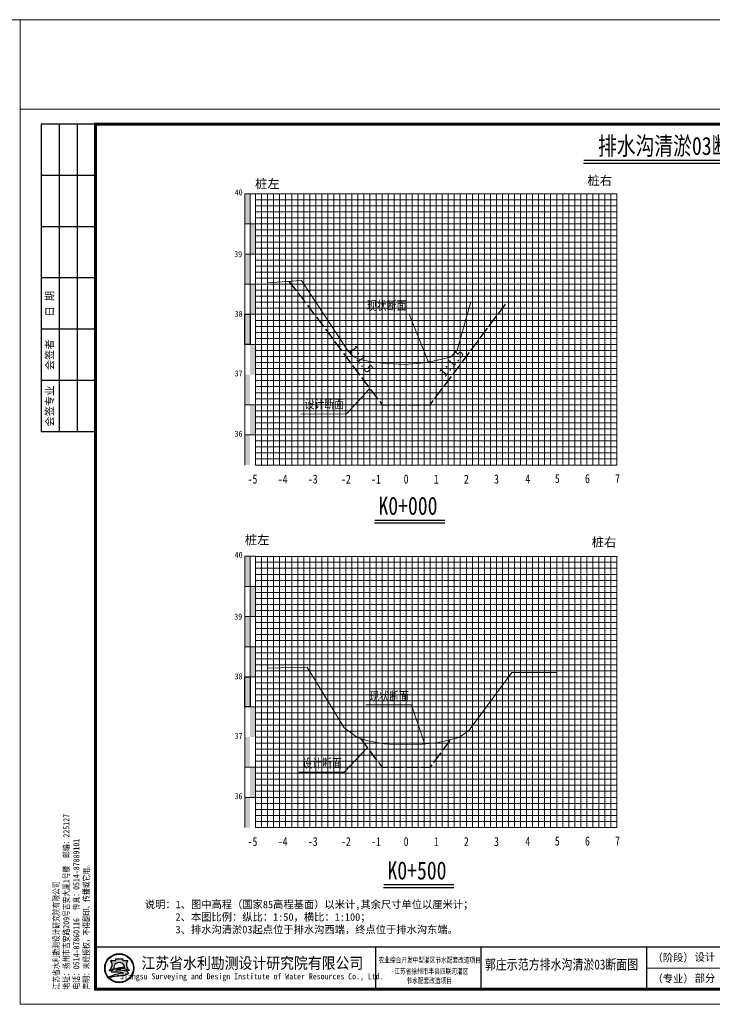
# Model space of a CAD drawing. Extents: x 464172 to 473094, y 3847158 to 3855433.
# Tile 92 of 98: x 470703 to 470933, y 3852704 to 3853030. Entities that reach past the tile are written whole.
import ezdxf
from ezdxf.enums import TextEntityAlignment as Align

# ---------------------------------------------------------------- set-up
doc = ezdxf.new("R2010")
doc.units = 0
doc.linetypes.add('4415', pattern=[5, 4, -1])
doc.layers.get('0').update_dxf_attribs({"linetype": 'CONTINUOUS'})
for name, color, linetype, lineweight in [('2', 61, 'CONTINUOUS', 30), ('3', 8, 'CONTINUOUS', 5), ('文字', 7, 'CONTINUOUS', 15)]:
    doc.layers.add(name, color=color, linetype=linetype, lineweight=lineweight)
for name, color, linetype in [('DIMTEX', 7, 'CONTINUOUS'), ('DMX', 1, 'CONTINUOUS'), ('断面', 7, 'CONTINUOUS')]:
    doc.layers.add(name, color=color, linetype=linetype)
doc.styles.add('-仿宋_GB2312', font='FangSong_GB2312.ttf')
doc.styles.add('LYJFS', font='times.ttf', dxfattribs={"width": 0.7})
doc.styles.add('STYLE2', font='txt', dxfattribs={"width": 0.8})
doc.styles.add('仿宋', font='FangSong_GB2312.ttf', dxfattribs={"width": 0.8})
doc.styles.add('仿宋体', font='FangSong_GB2312.ttf', dxfattribs={"width": 0.8})
doc.styles.add('宋体', font='txt')
doc.styles.add('等线体', font='simhei.ttf')

# ---------------------------------------------------------------- blocks, each defined once
blk = doc.blocks.new('TK')
h = blk.add_hatch(color=152)
h.dxf.hatch_style = 1
h.paths.add_polyline_path([(37.76634519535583, 12, 1), (28.08865389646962, 12, 1)])
h.paths.add_polyline_path([(37.60348109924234, 12, 1), (28.2515179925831, 12, 1)], flags=16)
h = blk.add_hatch(color=152)
h.dxf.hatch_style = 1
edge = h.paths.add_edge_path()
edge.add_arc((34.80941884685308, 9.57513306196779), 1.461698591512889, 43.31770961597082, 70.37003522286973)
edge.add_arc((33.42980450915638, 5.707128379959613), 5.568375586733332, 70.37003522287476, 84.52854590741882)
edge.add_arc((32.84297213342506, -0.4193509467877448), 11.72289597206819, 84.5285459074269, 95.17746754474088)
edge.add_arc((32.98455917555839, 9.871856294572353), 1.831337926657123, 111.7965680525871, 130.9174013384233, ccw=False)
edge.add_arc((34.88031159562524, 5.13131362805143), 6.936886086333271, 98.84274785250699, 111.79656805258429, ccw=False)
edge.add_arc((35.94667124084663, -1.723120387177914), 13.873772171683, 95.21036804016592, 98.84274785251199, ccw=False)
edge.add_ellipse((32.92749954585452, 12.29239219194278), major_axis=(-1.773815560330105, 0), ratio=0.8776980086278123, start_angle=172.6538623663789, end_angle=176.9129867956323)
edge.add_arc((34.51986391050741, 1.961408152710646), 10.24870363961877, 88.99992913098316, 98.52267106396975)
edge.add_arc((34.12653419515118, 4.586133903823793), 7.594670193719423, 98.5226710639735, 116.8491039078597)
edge.add_arc((31.25213164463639, 10.26438648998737), 1.230336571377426, 116.8491039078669, 139.2900683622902)
edge.add_arc((30.4676556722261, 10.93937889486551), 0.1954369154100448, 139.2900683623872, 263.050638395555)
edge.add_arc((30.65080526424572, 12.44199033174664), 1.70916902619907, 263.0506383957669, 272.136251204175)
edge.add_arc((31.81845295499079, -18.86063964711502), 29.61523112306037, 88.46268833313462, 92.13625120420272, ccw=False)
edge.add_arc((32.47617160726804, 5.646726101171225), 5.099041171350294, 68.07113774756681, 88.46268833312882, ccw=False)
edge.add_arc((36.58583429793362, -10.91731876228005), 21.4080615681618, 95.91294384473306, 98.79521578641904)
edge.add_arc((35.21854840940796, -2.080308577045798), 12.46590188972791, 98.79521578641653, 117.8496747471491)
edge.add_arc((93.71745628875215, -228.4932874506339), 245.9934265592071, 104.7703900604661, 105.15790668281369, ccw=False)
edge.add_line((31.00239690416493, 9.371353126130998), (30.1988762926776, 9.045501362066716))
edge.add_arc((51.56004769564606, -88.12407086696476), 99.48982566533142, 100.90627282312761, 102.39834375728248, ccw=False)
edge.add_line((32.73627937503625, 9.568770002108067), (32.12568198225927, 9.380185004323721))
edge.add_arc((29.81630978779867, 37.97211086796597), 28.68503833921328, 274.6177604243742, 279.6944367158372)
edge.add_arc((33.87653895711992, 14.20489681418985), 4.573507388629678, 279.694436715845, 287.6119267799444)
edge.add_arc((34.76080719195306, 11.41934212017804), 1.650966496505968, 287.6119267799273, 311.5140981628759)
edge.add_arc((35.67269695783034, 10.38914913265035), 0.2751610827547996, 311.5140981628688, 403.3177096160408)
edge = h.paths.add_edge_path()
edge.add_arc((37.34861352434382, 13.13700107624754), 2.066422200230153, 138.9741968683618, 204.1180883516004, ccw=False)
edge.add_line((35.78967558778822, 14.49339822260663), (34.09257231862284, 14.49339822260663))
edge.add_line((34.09257231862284, 14.49339822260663), (34.09257231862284, 15.08006279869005))
edge.add_line((34.09257231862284, 15.08006279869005), (31.76242677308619, 15.08006279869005))
edge.add_line((31.76242677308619, 15.08006279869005), (31.76242677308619, 14.49339822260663))
edge.add_line((31.76242677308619, 14.49339822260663), (30.06532350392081, 14.49339822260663))
edge.add_arc((28.50638556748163, 13.13700107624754), 2.066422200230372, -24.118088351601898, 41.0258031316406, ccw=False)
edge.add_arc((26.96985351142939, 13.82490731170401), 3.749914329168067, 314.34412131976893, 335.8819116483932, ccw=False)
edge.add_arc((28.92445619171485, 14.17747440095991), 3.106664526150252, 282.3877277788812, 290.1465811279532)
edge.add_arc((25.86021252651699, 22.52986678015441), 12.00340818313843, 290.1465811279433, 296.6495194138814)
edge.add_ellipse((32.92749954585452, 12.29239219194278), major_axis=(-1.773815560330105, 0), ratio=0.8776980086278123, start_angle=176.9129867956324, end_angle=378.37473811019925, ccw=False)
edge.add_ellipse((32.92749954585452, 12.29239219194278), major_axis=(-1.773815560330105, 0), ratio=0.8776980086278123, start_angle=172.653862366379, end_angle=176.9129867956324, ccw=False)
edge.add_ellipse((32.92749954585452, 12.29239219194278), major_axis=(-1.773815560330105, 0), ratio=0.8776980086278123, start_angle=161.6252618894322, end_angle=172.653862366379, ccw=False)
edge.add_arc((39.99478656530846, 22.52986678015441), 12.00340818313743, 243.3504805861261, 249.853418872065)
edge.add_arc((36.93054290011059, 14.17747440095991), 3.106664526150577, 249.8534188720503, 257.61227222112)
edge.add_arc((38.88514558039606, 13.82490731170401), 3.74991432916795, 204.1180883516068, 225.6558786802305, ccw=False)
at = {"lineweight": 0}
for p, q in [((0, 0), (0, 297)), ((0, 297), (420, 297)), ((420, 297), (420, 0)), ((415, 12), (208, 12)), ((420, 0), (0, 0))]:
    blk.add_line(p, q, dxfattribs=at)
for p, q in [((25, 292), (7, 292)), ((7, 292), (7, 190)), ((13, 292), (13, 190)), ((19, 292), (19, 190)), ((25, 275), (7, 275)), ((25, 258), (7, 258)), ((25, 241), (7, 241)), ((25, 224), (7, 224)), ((25, 207), (7, 207)), ((25, 190), (7, 190)), ((118, 19), (118, 5)), ((153, 19), (153, 5)), ((208, 19), (208, 5)), ((234, 19), (234, 5)), ((253, 19), (253, 5)), ((272, 19), (272, 5)), ((291, 19), (291, 5)), ((310, 19), (310, 5)), ((329, 19), (329, 5)), ((348, 19), (348, 5)), ((366, 19), (366, 5)), ((383, 12), (383, 5))]:
    blk.add_line(p, q)
at = {"lineweight": 0, "const_width": 1}
blk.add_lwpolyline([(25, 292), (415, 292), (415, 5), (25, 5)], close=True, dxfattribs=at)
at = {"lineweight": 0, "const_width": 0.4}
blk.add_lwpolyline([(415, 19), (25, 19)], dxfattribs=at)
at = {"color": 152}
for points in [[(31.24412181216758, 11.80161767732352, -0.02838203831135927), (29.99446309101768, 11.26089254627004, -0.03386732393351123), (29.59091690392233, 11.14313846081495, 0.09425397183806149), (30.39241989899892, 12.29262248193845, 0.2921547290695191), (30.06532350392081, 14.49339822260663), (31.76242677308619, 14.49339822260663), (31.76242677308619, 15.08006279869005), (34.09257231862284, 15.08006279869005), (34.09257231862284, 14.49339822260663), (35.78967558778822, 14.49339822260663, 0.29215472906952), (35.46257919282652, 12.29262248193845, 0.09425397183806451), (36.2640821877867, 11.14313846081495, -0.03386732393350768), (35.86053600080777, 11.26089254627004, -0.02838203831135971), (34.61087727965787, 11.80161767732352)], [(34.69874112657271, 12.20855064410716, 0.04157472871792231), (33.0009984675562, 12.09693843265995, 0.08013502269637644), (30.6964595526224, 11.36209164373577, 0.09823132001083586), (30.31951032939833, 11.06684867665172, 0.599439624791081), (30.44400935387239, 10.74537776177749, 0.03966424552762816), (30.71451621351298, 10.73400916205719, -0.01603031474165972), (32.61296833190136, 10.7439319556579, -0.08921046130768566), (34.38043466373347, 10.37684270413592, 0.01257694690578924), (33.31247064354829, 10.23900867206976, 0.08333285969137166), (29.39506013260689, 8.941746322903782, -0.001690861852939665), (31.00239690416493, 9.371353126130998), (30.1988762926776, 9.045501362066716, -0.006510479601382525), (32.73627937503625, 9.568770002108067), (32.12568198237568, 9.380185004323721, 0.02215480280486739), (34.64668864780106, 9.696699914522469, 0.03456031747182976), (35.26033732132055, 9.845760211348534, 0.1046726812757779), (35.85507491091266, 10.18311053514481, 0.4234638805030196), (35.87289335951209, 10.57792154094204, 0.1185893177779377), (35.30046801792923, 10.95188049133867, 0.06185687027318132), (33.96074808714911, 11.25013348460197, 0.04649815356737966), (31.78508714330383, 11.25571519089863, -0.08362449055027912), (32.30456102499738, 11.57226833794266, -0.05658197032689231), (33.81395195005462, 11.9857476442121, -0.01585057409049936), (34.68675527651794, 12.09332510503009)]]:
    blk.add_lwpolyline(points, format="xyb", dxfattribs=at)
for radius in [4.838845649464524, 4.675981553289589]:
    blk.add_circle((32.92749954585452, 12), radius, dxfattribs=at)
blk.add_arc((34.88031159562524, 5.13131362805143), 6.936886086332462, 98.84274785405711, 111.7965680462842, dxfattribs=at)
for start_param, end_param in [(2.820892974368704, 6.603884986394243), (3.013378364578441, 3.087714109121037)]:
    blk.add_ellipse((32.92749954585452, 12.29239219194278), major_axis=(-1.773815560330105, 0), ratio=0.8776980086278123, start_param=start_param, end_param=end_param, dxfattribs=at)
at = {"style": '宋体'}
for s, height, width, p in [('江苏省水利勘测设计研究院有限公司', 3.75, 0.9, (77.12731924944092, 13.75084589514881)), ('农业综合开发中型灌区节水配套改造项目', 1.8, 0.75, (136, 14.74047347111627)), ('Jiangsu Surveying and Design Institute of Water Resources Co., Ltd.', 2, 0.8, (76.9551912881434, 9.01340379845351)), ('-江苏省徐州市丰县四联河灌区', 1.8, 0.75, (136, 11.02926161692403)), ('节水配套改造项目', 1.8, 0.75, (135.8399052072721, 7.880905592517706))]:
    blk.add_text(s, height=height, dxfattribs=dict(at, width=width)).set_placement(p, align=Align.MIDDLE)
at = {"style": 'LYJFS'}
for s, p in [('（阶段）', (216.8339300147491, 15.5)), ('（专业）', (216.8339300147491, 8.5))]:
    blk.add_text(s, height=2.5, dxfattribs=at).set_placement(p, align=Align.MIDDLE_CENTER)
at = {"style": '仿宋'}
blk.add_text('2018.05', height=2.5, dxfattribs=at).set_placement((357, 8.5), align=Align.MIDDLE)
at = {"rotation": 90}
for s, insert, char_height, attachment_point, style in [('日 期', (10, 232.5), 2.5, 5, '宋体'), ('会签者', (10, 215.5), 2.5, 5, '宋体'), ('会签专业', (10, 198.5), 2.5, 5, '宋体'), ('江苏省水利勘测设计研究院有限公司\\P地址：扬州市吉安路209号吉安大厦1号楼  邮编：225127\\P电话：0514-87860116  传真：0514-87889101\\P声明：未经授权，不得翻印、传播或它用。', (23.29513194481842, 4.918324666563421), 2, 7, '仿宋')]:
    blk.add_mtext(s, dxfattribs=dict(at, insert=insert, char_height=char_height, attachment_point=attachment_point, style=style))
at = {"char_height": 2.5, "attachment_point": 5, "style": '宋体'}
for s, insert in [('设计', (227.4021536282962, 15.5)), ('批 准', (243.5, 15.5)), ('核 定', (262.4375, 15.47222222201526)), ('审 查', (281.4305555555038, 15.47328627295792)), ('校 核', (300.4652777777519, 15.54328155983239)), ('设 计', (319.4722222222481, 15.59333057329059)), ('制 图', (338.4166666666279, 15.4779241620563)), ('日 期', (357, 15.5)), ('甲级设计证书编号A132012666', (390.5, 15.5)), ('部分', (227.4021536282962, 8.5)), ('图 号', (374.5, 8.5))]:
    blk.add_mtext(s, dxfattribs=dict(at, insert=insert))

msp = doc.modelspace()

# ---------------------------------------------------------------- hatches: boundary and pattern name
at = {"linetype": 'Continuous'}
for points in [[(470777.4985651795, 3852972.531381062), (470779.2985651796, 3852972.531381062), (470779.2985651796, 3852962.531381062), (470777.4985651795, 3852962.531381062)], [(470779.2985651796, 3852962.531381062), (470781.0985651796, 3852962.531381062), (470781.0985651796, 3852952.531381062), (470779.2985651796, 3852952.531381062)], [(470777.4985651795, 3852952.531381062), (470779.2985651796, 3852952.531381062), (470779.2985651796, 3852942.531381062), (470777.4985651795, 3852942.531381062)], [(470779.2985651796, 3852942.531381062), (470781.0985651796, 3852942.531381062), (470781.0985651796, 3852932.531381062), (470779.2985651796, 3852932.531381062)], [(470777.4985651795, 3852932.531381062), (470779.2985651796, 3852932.531381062), (470779.2985651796, 3852922.531381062), (470777.4985651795, 3852922.531381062)], [(470779.2985651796, 3852922.531381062), (470781.0985651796, 3852922.531381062), (470781.0985651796, 3852912.531381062), (470779.2985651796, 3852912.531381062)], [(470777.4985651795, 3852912.531381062), (470779.2985651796, 3852912.531381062), (470779.2985651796, 3852902.531381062), (470777.4985651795, 3852902.531381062)], [(470779.3049259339, 3852902.556106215), (470781.104925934, 3852902.556106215), (470781.104925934, 3852892.556106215), (470779.3049259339, 3852892.556106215)], [(470777.4985651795, 3852892.527316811), (470779.2985651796, 3852892.527316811), (470779.2985651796, 3852882.527316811), (470777.4985651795, 3852882.527316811)], [(470777.4985651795, 3852852.252054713), (470779.2985651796, 3852852.252054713), (470779.2985651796, 3852842.252054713), (470777.4985651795, 3852842.252054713)], [(470779.2985651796, 3852842.252054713), (470781.0985651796, 3852842.252054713), (470781.0985651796, 3852832.252054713), (470779.2985651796, 3852832.252054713)], [(470777.4985651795, 3852832.252054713), (470779.2985651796, 3852832.252054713), (470779.2985651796, 3852822.252054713), (470777.4985651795, 3852822.252054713)], [(470779.2985651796, 3852822.252054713), (470781.0985651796, 3852822.252054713), (470781.0985651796, 3852812.252054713), (470779.2985651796, 3852812.252054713)], [(470777.4985651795, 3852812.252054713), (470779.2985651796, 3852812.252054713), (470779.2985651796, 3852802.252054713), (470777.4985651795, 3852802.252054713)], [(470779.2985651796, 3852802.252054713), (470781.0985651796, 3852802.252054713), (470781.0985651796, 3852792.252054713), (470779.2985651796, 3852792.252054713)], [(470777.4985651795, 3852792.252054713), (470779.2985651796, 3852792.252054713), (470779.2985651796, 3852782.252054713), (470777.4985651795, 3852782.252054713)], [(470779.3049259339, 3852782.276779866), (470781.104925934, 3852782.276779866), (470781.104925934, 3852772.276779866), (470779.3049259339, 3852772.276779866)], [(470777.4985651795, 3852772.247990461), (470779.2985651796, 3852772.247990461), (470779.2985651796, 3852762.247990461), (470777.4985651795, 3852762.247990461)]]:
    msp.add_hatch(color=7, dxfattribs=at).paths.add_polyline_path(points)

# ---------------------------------------------------------------- linework, layer by layer
at = {"lineweight": 0}
for p, q in [((470240.8908340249, 3853030.298726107), (470702.9139340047, 3853030.298726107)), ((470702.9139340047, 3853030.298726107), (470702.9139340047, 3852703.582391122))]:
    msp.add_line(p, q, dxfattribs=at)
at = {"color": 1, "linetype": '4415', "lineweight": 30, "flags": 128}
for points in [[(470792.204032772, 3852943.476710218), (470796.0985651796, 3852938.531381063), (470796.0985651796, 3852938.531381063), (470823.0985651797, 3852902.531381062), (470839.0985651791, 3852902.531381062), (470864.6555651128, 3852936.607380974)], [(470815.9103728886, 3852791.836311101), (470823.0985651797, 3852782.252054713), (470839.0985651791, 3852782.252054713), (470846.0415847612, 3852791.509414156)]]:
    msp.add_lwpolyline(points, dxfattribs=at)
at = {"linetype": 'Continuous', "flags": 128}
for points in [[(470777.4985651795, 3852932.531381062), (470779.2985651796, 3852932.531381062), (470779.2985651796, 3852922.531381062), (470777.4985651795, 3852922.531381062)], [(470777.4985651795, 3852812.252054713), (470779.2985651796, 3852812.252054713), (470779.2985651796, 3852802.252054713), (470777.4985651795, 3852802.252054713)]]:
    msp.add_lwpolyline(points, close=True, dxfattribs=at)
at = {"linetype": 'Continuous', "lineweight": 20, "flags": 128}
for points in [[(470838.445326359, 3852916.851577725), (470832.0993884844, 3852932.626608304), (470816.9479988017, 3852932.600295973)], [(470818.8844094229, 3852907.811986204), (470811.3142476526, 3852899.477528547), (470796.1628579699, 3852899.451216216)], [(470837.0985651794, 3852790.442029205), (470832.8930854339, 3852802.978995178), (470817.7416957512, 3852802.952682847)], [(470818.3208395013, 3852788.76265602), (470810.5704476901, 3852780.614959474), (470795.4190580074, 3852780.588647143)]]:
    msp.add_lwpolyline(points, dxfattribs=at)
at = {"layer": '2', "color": 7, "lineweight": 15}
for points in [[(470781.0985651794, 3852972.465280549), (470901.0985651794, 3852972.465280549)], [(470791.0985651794, 3852972.531381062), (470791.0985651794, 3852882.531381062)], [(470801.0985651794, 3852972.531381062), (470801.0985651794, 3852882.531381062)], [(470811.0985651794, 3852972.531381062), (470811.0985651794, 3852882.531381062)], [(470821.0985651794, 3852972.531381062), (470821.0985651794, 3852882.531381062)], [(470841.0985651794, 3852972.531381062), (470841.0985651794, 3852882.531381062)], [(470851.0985651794, 3852972.531381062), (470851.0985651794, 3852882.531381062)], [(470861.0985651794, 3852972.531381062), (470861.0985651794, 3852882.531381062)], [(470871.0985651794, 3852972.531381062), (470871.0985651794, 3852882.531381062)], [(470881.0985651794, 3852972.531381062), (470881.0985651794, 3852882.531381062)], [(470891.0985651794, 3852972.531381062), (470891.0985651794, 3852882.531381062)], [(470901.0985651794, 3852972.531381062), (470901.0985651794, 3852882.531381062)], [(470781.0985651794, 3852962.531381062), (470901.0985651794, 3852962.531381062)], [(470781.0985651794, 3852952.531381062), (470901.0985651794, 3852952.531381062)], [(470781.0985651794, 3852942.531381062), (470901.0985651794, 3852942.531381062)], [(470781.0985651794, 3852932.531381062), (470901.0985651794, 3852932.531381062)], [(470781.0985651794, 3852912.531381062), (470901.0985651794, 3852912.531381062)], [(470781.0985651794, 3852882.531381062), (470901.0985651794, 3852882.531381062)], [(470781.0985651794, 3852852.185954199), (470901.0985651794, 3852852.185954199)], [(470791.0985651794, 3852852.252054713), (470791.0985651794, 3852762.252054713)], [(470801.0985651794, 3852852.252054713), (470801.0985651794, 3852762.252054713)], [(470811.0985651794, 3852852.252054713), (470811.0985651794, 3852762.252054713)], [(470821.0985651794, 3852852.252054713), (470821.0985651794, 3852762.252054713)], [(470841.0985651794, 3852852.252054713), (470841.0985651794, 3852762.252054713)], [(470851.0985651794, 3852852.252054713), (470851.0985651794, 3852762.252054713)], [(470861.0985651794, 3852852.252054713), (470861.0985651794, 3852762.252054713)], [(470871.0985651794, 3852852.252054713), (470871.0985651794, 3852762.252054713)], [(470881.0985651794, 3852852.252054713), (470881.0985651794, 3852762.252054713)], [(470891.0985651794, 3852852.252054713), (470891.0985651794, 3852762.252054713)], [(470901.0985651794, 3852852.252054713), (470901.0985651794, 3852762.252054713)], [(470781.0985651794, 3852842.252054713), (470901.0985651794, 3852842.252054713)], [(470781.0985651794, 3852832.252054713), (470901.0985651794, 3852832.252054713)], [(470781.0985651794, 3852822.252054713), (470901.0985651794, 3852822.252054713)], [(470781.0985651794, 3852812.252054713), (470901.0985651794, 3852812.252054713)], [(470781.0985651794, 3852792.252054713), (470901.0985651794, 3852792.252054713)], [(470781.0985651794, 3852762.252054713), (470901.0985651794, 3852762.252054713)]]:
    msp.add_lwpolyline(points, dxfattribs=at)
at = {"layer": '2', "color": 3, "lineweight": 15}
for points in [[(470831.0985651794, 3852972.531381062), (470831.0985651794, 3852882.531381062)], [(470831.0985651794, 3852852.252054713), (470831.0985651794, 3852762.252054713)]]:
    msp.add_lwpolyline(points, dxfattribs=at)
at = {"layer": '2', "color": 7, "lineweight": 15, "flags": 128}
for points in [[(470781.0985651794, 3852922.531381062), (470901.0985651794, 3852922.531381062)], [(470781.0985651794, 3852802.252054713), (470901.0985651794, 3852802.252054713)]]:
    msp.add_lwpolyline(points, dxfattribs=at)
at = {"layer": '2', "color": 0, "lineweight": 15}
for points in [[(470781.0985651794, 3852902.531381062), (470901.0985651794, 3852902.531381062)], [(470781.0985651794, 3852892.531381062), (470901.0985651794, 3852892.531381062)], [(470781.0985651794, 3852782.252054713), (470901.0985651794, 3852782.252054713)], [(470781.0985651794, 3852772.252054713), (470901.0985651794, 3852772.252054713)]]:
    msp.add_lwpolyline(points, dxfattribs=at)
at = {"layer": '3', "lineweight": 5}
for points in [[(470783.0985651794, 3852972.531381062), (470783.0985651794, 3852882.531381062)], [(470785.0985651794, 3852972.531381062), (470785.0985651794, 3852882.531381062)], [(470787.0985651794, 3852972.531381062), (470787.0985651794, 3852882.531381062)], [(470789.0985651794, 3852972.531381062), (470789.0985651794, 3852882.531381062)], [(470793.0985651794, 3852972.531381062), (470793.0985651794, 3852882.531381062)], [(470795.0985651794, 3852972.531381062), (470795.0985651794, 3852882.531381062)], [(470797.0985651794, 3852972.531381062), (470797.0985651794, 3852882.531381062)], [(470799.0985651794, 3852972.531381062), (470799.0985651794, 3852882.531381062)], [(470803.0985651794, 3852972.531381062), (470803.0985651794, 3852882.531381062)], [(470805.0985651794, 3852972.531381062), (470805.0985651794, 3852882.531381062)], [(470807.0985651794, 3852972.531381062), (470807.0985651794, 3852882.531381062)], [(470809.0985651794, 3852972.531381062), (470809.0985651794, 3852882.531381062)], [(470813.0985651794, 3852972.531381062), (470813.0985651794, 3852882.531381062)], [(470815.0985651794, 3852972.531381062), (470815.0985651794, 3852882.531381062)], [(470817.0985651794, 3852972.531381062), (470817.0985651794, 3852882.531381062)], [(470819.0985651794, 3852972.531381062), (470819.0985651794, 3852882.531381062)], [(470823.0985651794, 3852972.531381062), (470823.0985651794, 3852882.531381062)], [(470825.0985651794, 3852972.531381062), (470825.0985651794, 3852882.531381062)], [(470827.0985651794, 3852972.531381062), (470827.0985651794, 3852882.531381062)], [(470829.0985651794, 3852972.531381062), (470829.0985651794, 3852882.531381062)], [(470833.0985651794, 3852972.531381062), (470833.0985651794, 3852882.531381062)], [(470835.0985651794, 3852972.531381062), (470835.0985651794, 3852882.531381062)], [(470837.0985651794, 3852972.531381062), (470837.0985651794, 3852882.531381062)], [(470839.0985651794, 3852972.531381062), (470839.0985651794, 3852882.531381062)], [(470843.0985651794, 3852972.531381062), (470843.0985651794, 3852882.531381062)], [(470845.0985651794, 3852972.531381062), (470845.0985651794, 3852882.531381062)], [(470847.0985651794, 3852972.531381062), (470847.0985651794, 3852882.531381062)], [(470849.0985651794, 3852972.531381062), (470849.0985651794, 3852882.531381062)], [(470853.0985651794, 3852972.531381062), (470853.0985651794, 3852882.531381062)], [(470855.0985651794, 3852972.531381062), (470855.0985651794, 3852882.531381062)], [(470857.0985651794, 3852972.531381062), (470857.0985651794, 3852882.531381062)], [(470859.0985651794, 3852972.531381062), (470859.0985651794, 3852882.531381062)], [(470863.0985651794, 3852972.531381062), (470863.0985651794, 3852882.531381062)], [(470865.0985651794, 3852972.531381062), (470865.0985651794, 3852882.531381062)], [(470867.0985651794, 3852972.531381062), (470867.0985651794, 3852882.531381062)], [(470869.0985651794, 3852972.531381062), (470869.0985651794, 3852882.531381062)], [(470873.0985651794, 3852972.531381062), (470873.0985651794, 3852882.531381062)], [(470875.0985651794, 3852972.531381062), (470875.0985651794, 3852882.531381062)], [(470877.0985651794, 3852972.531381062), (470877.0985651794, 3852882.531381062)], [(470879.0985651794, 3852972.531381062), (470879.0985651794, 3852882.531381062)], [(470883.0985651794, 3852972.531381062), (470883.0985651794, 3852882.531381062)], [(470885.0985651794, 3852972.531381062), (470885.0985651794, 3852882.531381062)], [(470887.0985651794, 3852972.531381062), (470887.0985651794, 3852882.531381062)], [(470889.0985651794, 3852972.531381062), (470889.0985651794, 3852882.531381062)], [(470893.0985651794, 3852972.531381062), (470893.0985651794, 3852882.531381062)], [(470895.0985651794, 3852972.531381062), (470895.0985651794, 3852882.531381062)], [(470897.0985651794, 3852972.531381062), (470897.0985651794, 3852882.531381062)], [(470899.0985651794, 3852972.531381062), (470899.0985651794, 3852882.531381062)], [(470781.0985651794, 3852970.531381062), (470901.0985651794, 3852970.531381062)], [(470781.0985651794, 3852968.531381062), (470901.0985651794, 3852968.531381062)], [(470781.0985651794, 3852966.531381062), (470901.0985651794, 3852966.531381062)], [(470781.0985651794, 3852964.531381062), (470901.0985651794, 3852964.531381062)], [(470781.0985651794, 3852960.531381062), (470901.0985651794, 3852960.531381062)], [(470781.0985651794, 3852958.531381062), (470901.0985651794, 3852958.531381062)], [(470781.0985651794, 3852956.531381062), (470901.0985651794, 3852956.531381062)], [(470781.0985651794, 3852954.531381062), (470901.0985651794, 3852954.531381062)], [(470781.0985651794, 3852950.531381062), (470901.0985651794, 3852950.531381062)], [(470781.0985651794, 3852948.531381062), (470901.0985651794, 3852948.531381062)], [(470781.0985651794, 3852946.531381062), (470901.0985651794, 3852946.531381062)], [(470781.0985651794, 3852944.531381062), (470901.0985651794, 3852944.531381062)], [(470781.0985651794, 3852940.531381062), (470901.0985651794, 3852940.531381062)], [(470781.0985651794, 3852938.531381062), (470901.0985651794, 3852938.531381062)], [(470781.0985651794, 3852936.531381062), (470901.0985651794, 3852936.531381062)], [(470781.0985651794, 3852934.531381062), (470901.0985651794, 3852934.531381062)], [(470781.0985651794, 3852930.531381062), (470901.0985651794, 3852930.531381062)], [(470781.0985651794, 3852928.531381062), (470901.0985651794, 3852928.531381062)], [(470781.0985651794, 3852926.531381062), (470901.0985651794, 3852926.531381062)], [(470781.0985651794, 3852924.531381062), (470901.0985651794, 3852924.531381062)], [(470781.0985651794, 3852920.531381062), (470901.0985651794, 3852920.531381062)], [(470781.0985651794, 3852918.531381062), (470901.0985651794, 3852918.531381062)], [(470781.0985651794, 3852916.531381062), (470901.0985651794, 3852916.531381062)], [(470781.0985651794, 3852914.531381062), (470901.0985651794, 3852914.531381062)], [(470781.0985651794, 3852910.531381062), (470901.0985651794, 3852910.531381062)], [(470781.0985651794, 3852908.531381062), (470901.0985651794, 3852908.531381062)], [(470781.0985651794, 3852906.531381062), (470901.0985651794, 3852906.531381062)], [(470781.0985651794, 3852904.531381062), (470901.0985651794, 3852904.531381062)], [(470781.0985651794, 3852900.531381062), (470901.0985651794, 3852900.531381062)], [(470781.0985651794, 3852898.531381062), (470901.0985651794, 3852898.531381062)], [(470781.0985651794, 3852896.531381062), (470901.0985651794, 3852896.531381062)], [(470781.0985651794, 3852894.531381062), (470901.0985651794, 3852894.531381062)], [(470781.0985651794, 3852890.531381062), (470901.0985651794, 3852890.531381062)], [(470781.0985651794, 3852888.531381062), (470901.0985651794, 3852888.531381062)], [(470781.0985651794, 3852886.531381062), (470901.0985651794, 3852886.531381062)], [(470781.0985651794, 3852884.531381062), (470901.0985651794, 3852884.531381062)], [(470783.0985651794, 3852852.252054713), (470783.0985651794, 3852762.252054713)], [(470785.0985651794, 3852852.252054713), (470785.0985651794, 3852762.252054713)], [(470787.0985651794, 3852852.252054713), (470787.0985651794, 3852762.252054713)], [(470789.0985651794, 3852852.252054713), (470789.0985651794, 3852762.252054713)], [(470793.0985651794, 3852852.252054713), (470793.0985651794, 3852762.252054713)], [(470795.0985651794, 3852852.252054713), (470795.0985651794, 3852762.252054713)], [(470797.0985651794, 3852852.252054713), (470797.0985651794, 3852762.252054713)], [(470799.0985651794, 3852852.252054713), (470799.0985651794, 3852762.252054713)], [(470803.0985651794, 3852852.252054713), (470803.0985651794, 3852762.252054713)], [(470805.0985651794, 3852852.252054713), (470805.0985651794, 3852762.252054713)], [(470807.0985651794, 3852852.252054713), (470807.0985651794, 3852762.252054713)], [(470809.0985651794, 3852852.252054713), (470809.0985651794, 3852762.252054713)], [(470813.0985651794, 3852852.252054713), (470813.0985651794, 3852762.252054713)], [(470815.0985651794, 3852852.252054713), (470815.0985651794, 3852762.252054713)], [(470817.0985651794, 3852852.252054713), (470817.0985651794, 3852762.252054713)], [(470819.0985651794, 3852852.252054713), (470819.0985651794, 3852762.252054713)], [(470823.0985651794, 3852852.252054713), (470823.0985651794, 3852762.252054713)], [(470825.0985651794, 3852852.252054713), (470825.0985651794, 3852762.252054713)], [(470827.0985651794, 3852852.252054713), (470827.0985651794, 3852762.252054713)], [(470829.0985651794, 3852852.252054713), (470829.0985651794, 3852762.252054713)], [(470833.0985651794, 3852852.252054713), (470833.0985651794, 3852762.252054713)], [(470835.0985651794, 3852852.252054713), (470835.0985651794, 3852762.252054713)], [(470837.0985651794, 3852852.252054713), (470837.0985651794, 3852762.252054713)], [(470839.0985651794, 3852852.252054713), (470839.0985651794, 3852762.252054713)], [(470843.0985651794, 3852852.252054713), (470843.0985651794, 3852762.252054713)], [(470845.0985651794, 3852852.252054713), (470845.0985651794, 3852762.252054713)], [(470847.0985651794, 3852852.252054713), (470847.0985651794, 3852762.252054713)], [(470849.0985651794, 3852852.252054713), (470849.0985651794, 3852762.252054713)], [(470853.0985651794, 3852852.252054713), (470853.0985651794, 3852762.252054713)], [(470855.0985651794, 3852852.252054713), (470855.0985651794, 3852762.252054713)], [(470857.0985651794, 3852852.252054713), (470857.0985651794, 3852762.252054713)], [(470859.0985651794, 3852852.252054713), (470859.0985651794, 3852762.252054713)], [(470863.0985651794, 3852852.252054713), (470863.0985651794, 3852762.252054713)], [(470865.0985651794, 3852852.252054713), (470865.0985651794, 3852762.252054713)], [(470867.0985651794, 3852852.252054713), (470867.0985651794, 3852762.252054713)], [(470869.0985651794, 3852852.252054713), (470869.0985651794, 3852762.252054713)], [(470873.0985651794, 3852852.252054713), (470873.0985651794, 3852762.252054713)], [(470875.0985651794, 3852852.252054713), (470875.0985651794, 3852762.252054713)], [(470877.0985651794, 3852852.252054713), (470877.0985651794, 3852762.252054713)], [(470879.0985651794, 3852852.252054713), (470879.0985651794, 3852762.252054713)], [(470883.0985651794, 3852852.252054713), (470883.0985651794, 3852762.252054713)], [(470885.0985651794, 3852852.252054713), (470885.0985651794, 3852762.252054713)], [(470887.0985651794, 3852852.252054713), (470887.0985651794, 3852762.252054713)], [(470889.0985651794, 3852852.252054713), (470889.0985651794, 3852762.252054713)], [(470893.0985651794, 3852852.252054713), (470893.0985651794, 3852762.252054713)], [(470895.0985651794, 3852852.252054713), (470895.0985651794, 3852762.252054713)], [(470897.0985651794, 3852852.252054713), (470897.0985651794, 3852762.252054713)], [(470899.0985651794, 3852852.252054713), (470899.0985651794, 3852762.252054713)], [(470781.0985651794, 3852850.252054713), (470901.0985651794, 3852850.252054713)], [(470781.0985651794, 3852848.252054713), (470901.0985651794, 3852848.252054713)], [(470781.0985651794, 3852846.252054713), (470901.0985651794, 3852846.252054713)], [(470781.0985651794, 3852844.252054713), (470901.0985651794, 3852844.252054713)], [(470781.0985651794, 3852840.252054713), (470901.0985651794, 3852840.252054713)], [(470781.0985651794, 3852838.252054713), (470901.0985651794, 3852838.252054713)], [(470781.0985651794, 3852836.252054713), (470901.0985651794, 3852836.252054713)], [(470781.0985651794, 3852834.252054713), (470901.0985651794, 3852834.252054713)], [(470781.0985651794, 3852830.252054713), (470901.0985651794, 3852830.252054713)], [(470781.0985651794, 3852828.252054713), (470901.0985651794, 3852828.252054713)], [(470781.0985651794, 3852826.252054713), (470901.0985651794, 3852826.252054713)], [(470781.0985651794, 3852824.252054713), (470901.0985651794, 3852824.252054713)], [(470781.0985651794, 3852820.252054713), (470901.0985651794, 3852820.252054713)], [(470781.0985651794, 3852818.252054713), (470901.0985651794, 3852818.252054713)], [(470781.0985651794, 3852816.252054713), (470901.0985651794, 3852816.252054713)], [(470781.0985651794, 3852814.252054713), (470901.0985651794, 3852814.252054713)], [(470781.0985651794, 3852810.252054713), (470901.0985651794, 3852810.252054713)], [(470781.0985651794, 3852808.252054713), (470901.0985651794, 3852808.252054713)], [(470781.0985651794, 3852806.252054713), (470901.0985651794, 3852806.252054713)], [(470781.0985651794, 3852804.252054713), (470901.0985651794, 3852804.252054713)], [(470781.0985651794, 3852800.252054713), (470901.0985651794, 3852800.252054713)], [(470781.0985651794, 3852798.252054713), (470901.0985651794, 3852798.252054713)], [(470781.0985651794, 3852796.252054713), (470901.0985651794, 3852796.252054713)], [(470781.0985651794, 3852794.252054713), (470901.0985651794, 3852794.252054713)], [(470781.0985651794, 3852790.252054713), (470901.0985651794, 3852790.252054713)], [(470781.0985651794, 3852788.252054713), (470901.0985651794, 3852788.252054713)], [(470781.0985651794, 3852786.252054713), (470901.0985651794, 3852786.252054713)], [(470781.0985651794, 3852784.252054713), (470901.0985651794, 3852784.252054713)], [(470781.0985651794, 3852780.252054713), (470901.0985651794, 3852780.252054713)], [(470781.0985651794, 3852778.252054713), (470901.0985651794, 3852778.252054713)], [(470781.0985651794, 3852776.252054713), (470901.0985651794, 3852776.252054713)], [(470781.0985651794, 3852774.252054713), (470901.0985651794, 3852774.252054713)], [(470781.0985651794, 3852770.252054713), (470901.0985651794, 3852770.252054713)], [(470781.0985651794, 3852768.252054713), (470901.0985651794, 3852768.252054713)], [(470781.0985651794, 3852766.252054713), (470901.0985651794, 3852766.252054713)], [(470781.0985651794, 3852764.252054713), (470901.0985651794, 3852764.252054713)]]:
    msp.add_lwpolyline(points, dxfattribs=at)
at = {"layer": '3', "color": 0, "lineweight": 5}
for points in [[(470777.4985651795, 3852902.531381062), (470901.0985651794, 3852902.531381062)], [(470777.4985651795, 3852892.531381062), (470901.0985651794, 3852892.531381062)], [(470777.4985651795, 3852782.252054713), (470901.0985651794, 3852782.252054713)], [(470777.4985651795, 3852772.252054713), (470901.0985651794, 3852772.252054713)]]:
    msp.add_lwpolyline(points, dxfattribs=at)
at = {"layer": 'DIMTEX', "linetype": 'Continuous'}
for p, q in [((470890.040017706, 3852982.729302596), (470961.3316928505, 3852982.729302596)), ((470820.6549605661, 3852863.322929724), (470844.0000458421, 3852863.322929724)), ((470823.6436253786, 3852742.319724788), (470846.9887106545, 3852742.319724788))]:
    msp.add_line(p, q, dxfattribs=at)
at = {"layer": 'DIMTEX', "color": 1, "linetype": 'Continuous'}
for p, q in [((470890.0605105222, 3852983.691744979), (470961.3316928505, 3852983.691744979)), ((470820.6754523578, 3852864.285323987), (470844.0000458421, 3852864.285323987)), ((470823.6641171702, 3852743.282119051), (470846.9887106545, 3852743.282119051))]:
    msp.add_line(p, q, dxfattribs=at)
at = {"layer": 'DMX', "color": 7, "linetype": 'Continuous', "lineweight": 15, "flags": 128}
for points in [[(470785.0985651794, 3852943.037329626), (470796.3224564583, 3852943.731381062), (470811.8341093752, 3852920.257386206), (470813.5275497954, 3852918.52636777), (470815.7846353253, 3852917.542320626), (470819.5973813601, 3852916.749757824), (470823.0594148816, 3852916.289648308), (470830.5824564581, 3852915.931381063), (470836.015737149, 3852916.358947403), (470839.9787885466, 3852917.01364148), (470845.7855857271, 3852918.352755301), (470848.0201254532, 3852920.614458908), (470852.5624564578, 3852936.731381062), (470881.0985651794, 3852936.438778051)], [(470785.0985651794, 3852815.148582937), (470798.2938973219, 3852815.452054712), (470810.5490624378, 3852795.282217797), (470814.9404841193, 3852792.156828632), (470818.4275685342, 3852791.004457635), (470823.8385615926, 3852789.994332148), (470828.723897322, 3852789.652054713), (470836.4992833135, 3852789.867405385), (470841.8075677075, 3852790.506780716), (470848.7516754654, 3852792.151175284), (470852.0133018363, 3852794.575002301), (470866.2338973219, 3852813.712054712), (470881.0985651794, 3852813.650207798)]]:
    msp.add_lwpolyline(points, dxfattribs=at)
at = {"layer": '断面', "color": 3, "lineweight": 15}
msp.add_line((464172.0765449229, 3853030.298726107), (473094.2561084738, 3853030.298726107), dxfattribs=at)
for points in [[(470781.0985651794, 3852972.531381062), (470777.4985651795, 3852972.531381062)], [(470777.4985651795, 3852972.531381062), (470777.4985651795, 3852882.531381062)], [(470779.2985651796, 3852972.531381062), (470779.2985651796, 3852922.531381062)], [(470781.0985651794, 3852972.531381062), (470781.0985651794, 3852882.531381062)], [(470781.0985651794, 3852962.531381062), (470777.4985651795, 3852962.531381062)], [(470781.0985651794, 3852952.531381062), (470777.4985651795, 3852952.531381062)], [(470781.0985651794, 3852942.531381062), (470777.4985651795, 3852942.531381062)], [(470781.0985651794, 3852932.531381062), (470777.4985651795, 3852932.531381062)], [(470777.4985651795, 3852922.531381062), (470781.0985651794, 3852922.531381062)], [(470781.0985651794, 3852852.252054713), (470777.4985651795, 3852852.252054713)], [(470777.4985651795, 3852852.252054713), (470777.4985651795, 3852762.252054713)], [(470779.2985651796, 3852852.252054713), (470779.2985651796, 3852802.252054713)], [(470781.0985651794, 3852852.252054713), (470781.0985651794, 3852762.252054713)], [(470781.0985651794, 3852842.252054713), (470777.4985651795, 3852842.252054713)], [(470781.0985651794, 3852832.252054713), (470777.4985651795, 3852832.252054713)], [(470781.0985651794, 3852822.252054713), (470777.4985651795, 3852822.252054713)], [(470781.0985651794, 3852812.252054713), (470777.4985651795, 3852812.252054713)], [(470777.4985651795, 3852802.252054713), (470781.0985651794, 3852802.252054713)]]:
    msp.add_lwpolyline(points, dxfattribs=at)
at = {"layer": '断面', "color": 7, "lineweight": 15}
for points in [[(470781.0985651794, 3852922.531381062), (470901.0985651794, 3852922.531381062)], [(470781.0985651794, 3852802.252054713), (470901.0985651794, 3852802.252054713)]]:
    msp.add_lwpolyline(points, dxfattribs=at)

# ---------------------------------------------------------------- block references
at = {"layer": '断面', "xscale": 1.000049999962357, "yscale": 1.000049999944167, "zscale": 1.000049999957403}
msp.add_blockref('TK', (470702.9139340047, 3852703.582391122), dxfattribs=at)

# ---------------------------------------------------------------- texts
at = {"style": '等线体'}
for s, p in [('桩右', (470891.3002699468, 3852975.411012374)), ('桩左', (470780.9253458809, 3852974.366830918)), ('桩左', (470777.5262863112, 3852856.240545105)), ('桩右', (470892.7103201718, 3852855.442548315))]:
    msp.add_text(s, height=3, dxfattribs=at).set_placement(p)
at = {"linetype": 'Continuous', "char_height": 3, "width": 37.93252298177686, "attachment_point": 1, "style": '仿宋体'}
for s, insert in [('现状断面', (470818.0868532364, 3852936.975246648)), ('设计断面', (470797.3869028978, 3852904.323159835)), ('现状断面', (470818.880550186, 3852807.327633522)), ('设计断面', (470796.6431029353, 3852785.104026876))]:
    msp.add_mtext(s, dxfattribs=dict(at, insert=insert))
at = {"insert": (470744.3258539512, 3852737.966709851), "char_height": 2.5, "attachment_point": 1, "style": '仿宋体'}
msp.add_mtext('{\\W1;说明：1、图中高程（国家85高程基面）以米计,其余尺寸单位以厘米计；\\P      2、本图比例：纵比：1:50，横比：1:100；\\P      3、排水沟清淤03起点位于排水沟西端，终点位于排水沟东端。 }', dxfattribs=at)
at = {"layer": 'DIMTEX', "linetype": 'Continuous', "style": 'STYLE2', "width": 0.8}
for s, height, p in [('排水沟清淤03断面图', 6.000299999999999, (470894.8154940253, 3852985.417465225)), ('K0+000', 6, (470821.9216599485, 3852866.010957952)), ('K0+500', 6, (470824.9103247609, 3852745.007753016))]:
    msp.add_text(s, height=height, dxfattribs=at).set_placement(p)
at = {"layer": '文字', "color": 7, "style": '-仿宋_GB2312', "width": 0.8}
msp.add_text('郭庄示范方排水沟清淤03断面图', height=3.332746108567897, dxfattribs=at).set_placement((470857.2478255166, 3852715.126582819))
at = {"layer": '断面', "color": 7, "style": '等线体', "width": 0.8}
for s, p in [('40', (470774.1969680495, 3852971.40786261)), ('39', (470774.0453769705, 3852950.897850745)), ('38', (470774.1619281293, 3852931.083448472)), ('37', (470774.1619281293, 3852911.327044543)), ('36', (470774.1619281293, 3852891.327044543)), ('40', (470774.1969680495, 3852851.128536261)), ('39', (470774.0453769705, 3852830.618524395)), ('38', (470774.1619281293, 3852810.804122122)), ('37', (470774.1619281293, 3852791.047718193)), ('36', (470774.1619281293, 3852771.047718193))]:
    msp.add_text(s, height=2, dxfattribs=at).set_placement(p, align=Align.BOTTOM_LEFT)
at = {"layer": '断面', "color": 7, "style": '仿宋体'}
for rotation, p in [(307.8423377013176, (470816.1707768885, 3852917.701960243)), (50.19763166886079, (470846.1394601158, 3852916.433725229))]:
    msp.add_text('1:1.5', height=3, rotation=rotation, dxfattribs=at).set_placement(p, align=Align.MIDDLE)
at = {"layer": '断面', "color": 7, "style": '等线体', "width": 0.8}
for s, p in [('-5', (470780.0884615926, 3852877.838575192)), ('-4', (470790.0884615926, 3852877.838575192)), ('-3', (470800.0884615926, 3852877.838575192)), ('-2', (470811.0985651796, 3852877.838575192)), ('-1', (470821.0985651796, 3852877.838575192)), ('0', (470831.0985651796, 3852877.838575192)), ('1', (470841.0985651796, 3852877.838575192)), ('2', (470851.0985651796, 3852877.838575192)), ('3', (470861.0985651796, 3852877.838575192)), ('4', (470871.4883385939, 3852877.928881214)), ('5', (470881.3075925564, 3852878.019187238)), ('6', (470891.3075925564, 3852878.019187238)), ('7', (470901.3075925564, 3852878.019187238)), ('-5', (470780.0884615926, 3852757.559248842)), ('-4', (470790.0884615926, 3852757.559248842)), ('-3', (470800.0884615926, 3852757.559248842)), ('-2', (470811.0985651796, 3852757.559248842)), ('-1', (470821.0985651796, 3852757.559248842)), ('0', (470831.0985651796, 3852757.559248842)), ('1', (470841.0985651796, 3852757.559248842)), ('2', (470851.0985651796, 3852757.559248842)), ('3', (470861.0985651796, 3852757.559248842)), ('4', (470871.4883385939, 3852757.649554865)), ('5', (470881.3075925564, 3852757.739860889)), ('6', (470891.3075925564, 3852757.739860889)), ('7', (470901.3075925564, 3852757.739860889))]:
    msp.add_text(s, height=3, dxfattribs=at).set_placement(p, align=Align.MIDDLE)

doc.saveas('drawing.dxf')
